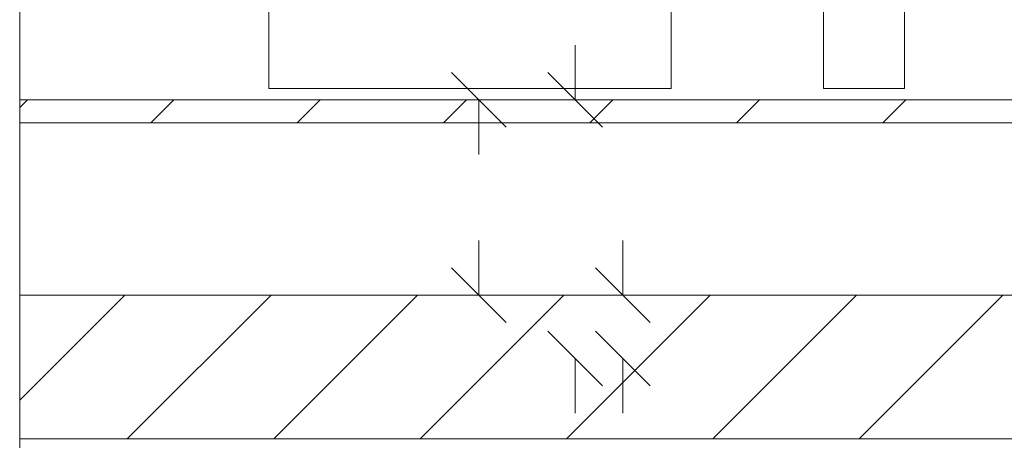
# Model space of a CAD drawing. Header units: millimetres. Extents: x 204754 to 495640, y -178579 to -98814.
# Tile 64 of 179: x 266174 to 267030, y -134791 to -134425. Entities that reach past the tile are written whole.
import ezdxf

# ---------------------------------------------------------------- set-up
doc = ezdxf.new("R2010")
doc.units = ezdxf.units.MM
doc.header["$MEASUREMENT"] = 0
doc.layers.get('0').update_dxf_attribs({"color": 252, "lineweight": 5})
for name, color, linetype, lineweight in [('Nowe_! NAZWY POM_Nr_pióra__19', 252, 'Continuous', 5), ('Nowe_220-A Ściany', 252, 'Continuous', 5), ('Nowe_220-A Ściany_Nr_pióra__87', 252, 'Continuous', 5), ('Nowe_220-A Ściany_Nr_pióra__93', 252, 'Continuous', 5), ('Nowe_320-W Umeblowanie_Nr_pióra__2', 252, 'Continuous', 5), ('Nowe_Nowe_220(1)-A Ściany zewnętrzne_Nr_pióra__57', 252, 'Continuous', 5), ('P-SANR-FIXT_Nr_pióra__47', 252, 'Continuous', 5)]:
    doc.layers.add(name, color=color, linetype=linetype, lineweight=lineweight)

# ---------------------------------------------------------------- blocks, each defined once
blk = doc.blocks.new('podkład 20251118')
at = {"color": 252, "linetype": 'Continuous', "lineweight": 5}
for p, q in [((266656.74, -134494.52), (266656.74, -134447.02)), ((266596.76, -134518.27), (266549.26, -134470.77)), ((266632.99, -134470.77), (266680.49, -134518.27)), ((266573.01, -134494.52), (266573.01, -134542.02)), ((266573.01, -134664.52), (266573.01, -134617.02)), ((266698.1, -134664.52), (266698.1, -134617.02)), ((266549.26, -134640.77), (266596.76, -134688.27)), ((266674.35, -134640.77), (266721.85, -134688.27)), ((266680.49, -134743.27), (266632.99, -134695.77)), ((266721.85, -134743.27), (266674.35, -134695.77)), ((266656.74, -134719.52), (266656.74, -134767.02)), ((266698.1, -134719.52), (266698.1, -134767.02))]:
    blk.add_line(p, q, dxfattribs=at)
at = {"layer": 'Nowe_! NAZWY POM_Nr_pióra__19', "color": 252, "linetype": 'Continuous', "lineweight": 5}
for p, q in [((269253.59, -134789.52), (266173.73, -134789.52)), ((266173.73, -134789.52), (266173.73, -137219.52))]:
    blk.add_line(p, q, dxfattribs=at)
at = {"layer": 'Nowe_220-A Ściany', "color": 252, "linetype": 'Continuous', "lineweight": 5}
for p, q in [((266173.73, -134501.24), (266180.45, -134494.52)), ((266287.73, -134514.52), (266307.73, -134494.52)), ((266415.01, -134514.52), (266435.01, -134494.52)), ((266542.29, -134514.52), (266562.29, -134494.52)), ((266669.57, -134514.52), (266689.57, -134494.52)), ((266796.85, -134514.52), (266816.85, -134494.52)), ((266924.13, -134514.52), (266944.13, -134494.52)), ((266173.73, -134755.8), (266265.01, -134664.52)), ((266267.29, -134789.52), (266392.29, -134664.52)), ((266394.57, -134789.52), (266519.57, -134664.52)), ((266521.85, -134789.52), (266646.85, -134664.52)), ((266649.13, -134789.52), (266774.13, -134664.52)), ((266776.41, -134789.52), (266901.41, -134664.52)), ((266903.69, -134789.52), (267028.69, -134664.52))]:
    blk.add_line(p, q, dxfattribs=at)
at = {"layer": 'Nowe_220-A Ściany_Nr_pióra__87', "color": 252, "linetype": 'Continuous', "lineweight": 5}
for p, q in [((267773.73, -134494.52), (266173.73, -134494.52)), ((266173.73, -134494.52), (266173.73, -134514.52)), ((266173.73, -134514.52), (267773.73, -134514.52))]:
    blk.add_line(p, q, dxfattribs=at)
at = {"layer": 'Nowe_220-A Ściany_Nr_pióra__93', "color": 252, "linetype": 'Continuous', "lineweight": 5}
for p, q in [((267773.73, -134664.52), (266173.73, -134664.52)), ((266173.73, -134664.52), (266173.73, -134789.52)), ((266173.73, -134789.52), (268119.34, -134789.52))]:
    blk.add_line(p, q, dxfattribs=at)
at = {"layer": 'Nowe_320-W Umeblowanie_Nr_pióra__2', "color": 252, "linetype": 'Continuous', "lineweight": 5}
for p, q in [((266390.31, -134128.4), (266390.31, -134484.52)), ((266740.31, -134128.4), (266740.31, -134484.52)), ((266390.31, -134484.52), (266740.31, -134484.52))]:
    blk.add_line(p, q, dxfattribs=at)
at = {"layer": 'Nowe_Nowe_220(1)-A Ściany zewnętrzne_Nr_pióra__57', "color": 252, "linetype": 'Continuous', "lineweight": 5}
blk.add_line((266173.73, -138719.52), (266173.73, -130729.52), dxfattribs=at)
at = {"layer": 'P-SANR-FIXT_Nr_pióra__47', "color": 252, "linetype": 'Continuous', "lineweight": 5}
for p, q in [((266872.74, -134484.52), (266872.74, -134338.09)), ((266942.92, -134338.09), (266942.92, -134484.52)), ((266872.74, -134484.52), (266872.74, -134372.94)), ((266942.92, -134372.94), (266942.92, -134484.52)), ((266942.92, -134484.52), (266872.74, -134484.52)), ((266942.92, -134484.52), (266872.74, -134484.52)), ((266942.92, -134484.52), (266872.74, -134484.52))]:
    blk.add_line(p, q, dxfattribs=at)

msp = doc.modelspace()

# ---------------------------------------------------------------- block references
msp.add_blockref('podkład 20251118', (0, 0))

doc.saveas('drawing.dxf')
